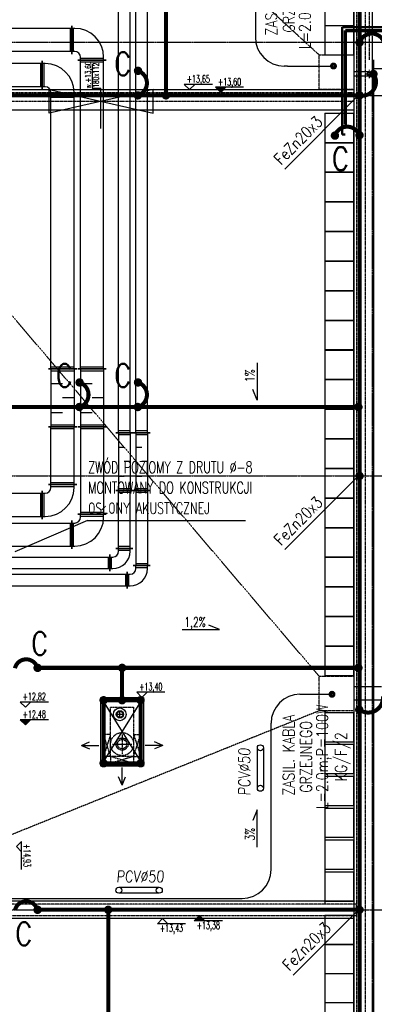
# Model space of a CAD drawing. Extents: x 3880 to 129921, y -116796 to -57711.
# Tile 60 of 110: x 52819 to 53433, y -93656 to -91954. Entities that reach past the tile are written whole.
import ezdxf
from ezdxf.enums import TextEntityAlignment as Align

# ---------------------------------------------------------------- set-up
doc = ezdxf.new("R2010")
doc.units = 0
doc.header["$LTSCALE"] = 2
for name, pattern in [('CENTER', [2, 1.25, -0.25, 0.25, -0.25]), ('DASHDOT2', [12.7, 6.35, -3.175, 0, -3.175]), ('DASHED', [0.75, 0.5, -0.25]), ('DASHED2', [0.375, 0.25, -0.125])]:
    doc.linetypes.add(name, pattern=pattern)
doc.layers.get('0').update_dxf_attribs({"color": 101, "linetype": 'CONTINUOUS'})
doc.layers.add('2DH_PLS_glp', color=202, linetype='DASHED', lineweight=50)
doc.layers.add('2DH_PLS_glz', color=86, linetype='CONTINUOUS', lineweight=70)
for name, color, linetype in [('E35', 6, 'CONTINUOUS'), ('E50', 3, 'CONTINUOUS'), ('Ins-kan', 54, 'CONTINUOUS'), ('Ins-went', 141, 'CONTINUOUS'), ('Ins-wod', 152, 'CONTINUOUS'), ('m-went-wywiew', 1, 'CONTINUOUS'), ('Opis-rzedne', 52, 'CONTINUOUS'), ('Opis-spadki', 61, 'CONTINUOUS'), ('Os-osie glowne', 1, 'CENTER'), ('Pzt-chodniki-hatch', 252, 'CONTINUOUS'), ('W-idok', 9, 'CONTINUOUS'), ('W-izol-w', 144, 'CONTINUOUS'), ('W-przebicia-ściany', 223, 'CONTINUOUS'), ('W-przebicia-ściany @ 1', 223, 'CONTINUOUS'), ('W-widok-spadki', 61, 'CONTINUOUS')]:
    doc.layers.add(name, color=color, linetype=linetype)
doc.styles.add('dwg_opis podstawowy', font='romans.shx', dxfattribs={"width": 0.9})
doc.styles.add('KA wymiar', font='romand.shx', dxfattribs={"width": 0.6})
doc.styles.add('ROMANS', font='romans', dxfattribs={"width": 0.85})

# ---------------------------------------------------------------- blocks, each defined once
blk = doc.blocks.new('dwg_kota kons 50')
blk.add_hatch(color=256).paths.add_polyline_path([(9, 9), (-9, 9), (0, 0)])
blk.add_lwpolyline([(39.75, 9), (-9, 9), (0, 0), (9, 9)])
at = {"style": 'dwg_opis podstawowy', "width": 0.6}
blk.add_attdef('KOTA_KONS', text='', height=12.75, dxfattribs=at).set_placement((15.375, 8.25), align=Align.BOTTOM_CENTER)
blk = doc.blocks.new('dwg_kota arch 50')
blk.add_lwpolyline([(39.75, 9), (-9, 9), (0, 0), (9, 9)])
at = {"style": 'dwg_opis podstawowy', "width": 0.6}
blk.add_attdef('KOTA_ARCH', text='', height=12.75, dxfattribs=at).set_placement((15.375, 8.25), align=Align.BOTTOM_CENTER)
blk = doc.blocks.new('SPADKI')
at = {"ltscale": 25}
blk.add_lwpolyline([(0, 0), (0, -70), (-8, -50), (-8, -50)], dxfattribs=at)
at = {"ltscale": 25, "style": 'ROMANS', "width": 0.7}
blk.add_attdef('SP%', text='', height=18, rotation=90, dxfattribs=at).set_placement((-4.9, -24), align=Align.CENTER)
blk = doc.blocks.new('_gkjgskfjgkdfh')
at = {"linetype": 'DASHDOT2', "ltscale": 0.5}
for points in [[(-7, 0), (7, 0)], [(0, -7), (0, 7)], [(0, 0), (0, -7)]]:
    blk.add_lwpolyline(points, dxfattribs=at)
at = {"ltscale": 2}
for radius in [3.75, 3.25]:
    blk.add_circle((0, 0), radius, dxfattribs=at)
blk = doc.blocks.new('_STRZAŁKA_WENT')
for q in [(-6, -14), (0, -30.2), (6, -14)]:
    blk.add_line((0, 0), q)

msp = doc.modelspace()

# ---------------------------------------------------------------- linework, layer by layer
at = {"layer": '2DH_PLS_glp'}
for p, q in [((53518.435, -91967.244), (53377.218, -91967.244)), ((53377.218, -91967.244), (53377.218, -92152.945)), ((53377.218, -92152.945), (53383.109, -92152.932, 2))]:
    msp.add_line(p, q, dxfattribs=at)
at = {"layer": '2DH_PLS_glz'}
for p, q in [((53383.109, -92135.262), (53383.109, -91972.962)), ((53383.109, -91972.962), (53526.181, -91972.962))]:
    msp.add_line(p, q, dxfattribs=at)
at = {"layer": 'E35'}
for p, q in [((53278.379, -92212.368), (53407.547, -92083.2)), ((53278.379, -92212.368), (53407.547, -92083.2)), ((53278.379, -92870.368), (53407.547, -92741.2)), ((53278.379, -92870.368), (53407.547, -92741.2)), ((52936.986, -92820.171), (52811.292, -92874.269)), ((52936.986, -92820.171), (53210.297, -92820.171)), ((53292.538, -93606.209), (53407.547, -93491.2)), ((53292.538, -93606.209), (53407.547, -93491.2))]:
    msp.add_line(p, q, dxfattribs=at)
at = {"layer": 'E35', "elevation": -1180.5}
for points in [[(53230.805, -93282.83), (53230.805, -93212.947)], [(53241.3, -93212.947), (53241.3, -93282.83)], [(52991.057, -93453.881), (53060.94, -93453.881)], [(53060.94, -93464.377), (52991.057, -93464.377)]]:
    msp.add_lwpolyline(points, dxfattribs=at)
at = {"layer": 'E35'}
for centre in [(53236.052, -93212.947, -1180.5), (53236.052, -93282.83, -1180.5), (52991.057, -93459.129, -1180.5), (53060.94, -93459.129, -1180.5)]:
    msp.add_circle(centre, 5.248, dxfattribs=at)
at = {"layer": 'E50'}
for p, q in [((53227.258, -91667.889), (53227.258, -91984.301)), ((53282.85, -92034.301), (53277.258, -92034.301)), ((53282.85, -92034.301), (53362.444, -92034.301)), ((53304.462, -93120.397), (53359.922, -93120.397)), ((53254.462, -93423.605), (53254.462, -93170.397)), ((52356.057, -93473.605), (53204.462, -93473.605))]:
    msp.add_line(p, q, dxfattribs=at)
at = {"layer": 'E50', "const_width": 7}
for points in [[(53072.547, -92085.022), (53072.547, -91243.022)], [(53407.547, -91243.022), (53407.547, -92085.022)], [(51337.547, -92085.022), (53405.578, -92085.022)], [(53407.547, -92085.022), (53407.547, -94415.765)], [(51435.578, -92623.786), (53405.578, -92623.786)], [(52850.159, -93074.735), (53405.578, -93074.735)], [(52996.702, -93130.735), (52996.702, -93074.735)], [(52964.702, -93130.735), (53028.702, -93130.735), (53028.702, -93239.735), (52964.702, -93239.735), (52964.702, -93130.735)], [(52850.159, -93493.022), (53407.547, -93493.022)], [(52972.677, -93493.022), (52972.677, -94198.091)]]:
    msp.add_lwpolyline(points, dxfattribs=at)
for points in [[(53407.547, -91989.943, -1), (53407.547, -91997.443, -1)], [(53020.481, -92042.561, -1), (53027.981, -92042.561, -1)], [(53020.495, -92042.565, -1), (53027.995, -92042.565, -1)], [(53362.444, -92031.801, -1), (53362.444, -92036.801, -1)], [(53431.618, -92051.786, 1), (53431.618, -92044.286, 1)], [(53023.899, -92088.772, -1), (53023.899, -92081.272, -1)], [(53072.547, -92081.272, 1), (53072.547, -92088.772, 1)], [(53403.797, -92085.022, -1), (53411.297, -92085.022, -1)], [(53364.931, -92150.867, -1), (53364.931, -92158.367, -1)], [(53407.547, -92150.195, -1), (53407.547, -92157.695, -1)], [(52919.417, -92581.325, -1), (52926.917, -92581.325, -1)], [(52919.431, -92581.33, -1), (52926.931, -92581.33, -1)], [(53020.481, -92581.325, -1), (53027.981, -92581.325, -1)], [(53020.495, -92581.33, -1), (53027.995, -92581.33, -1)], [(52922.835, -92627.536, -1), (52922.835, -92620.036, -1)], [(53023.899, -92627.536, -1), (53023.899, -92620.036, -1)], [(53401.828, -92623.786, -1), (53409.328, -92623.786, -1)], [(52850.505, -93070.985, -1), (52850.505, -93078.485, -1)], [(52992.952, -93074.735, -1), (53000.452, -93074.735, -1)], [(53401.828, -93074.735, -1), (53409.328, -93074.735, -1)], [(52960.952, -93130.735, -1), (52968.452, -93130.735, -1)], [(52992.952, -93130.735, -1), (53000.452, -93130.735, -1)], [(53024.952, -93130.735, -1), (53032.452, -93130.735, -1)], [(53024.952, -93130.735, -1), (53032.452, -93130.735, -1)], [(53359.922, -93117.897, -1), (53359.922, -93122.897, -1)], [(53407.098, -93150.905, -1), (53407.098, -93143.405, -1)], [(52960.952, -93239.735, -1), (52968.452, -93239.735, -1)], [(53024.952, -93239.735, -1), (53032.452, -93239.735, -1)], [(52850.505, -93489.272, -1), (52850.505, -93496.772, -1)], [(52968.927, -93493.022, -1), (52976.427, -93493.022, -1)], [(52968.927, -93493.022, -1), (52976.427, -93493.022, -1)]]:
    msp.add_lwpolyline(points, format="xyb", close=True, dxfattribs=at)
for points in [[(53407.547, -91993.693, -0.71386373), (53449.818, -91993.022, -2.21832926)], [(53024.245, -92042.565, -0.71386373), (53024.917, -92084.836, -2.21832926)], [(53431.618, -92048.036, -0.68388433), (53407.547, -92085.022, -2.21832926)], [(53364.931, -92154.617, -0.71386373), (53407.201, -92153.945, -2.21832926)], [(52923.181, -92581.33, -0.71386373), (52923.853, -92623.6, -2.21832926)], [(53024.245, -92581.33, -0.71386373), (53024.917, -92623.6, -2.21832926)], [(52811.292, -93075.407, -0.77636495), (52850.159, -93074.735, -2.21832926)], [(53447.85, -93123.94, -0.64860311), (53407.547, -93147.194, -2.21832926)], [(52811.292, -93493.693, -0.77636495), (52850.159, -93493.022, -2.21832926)]]:
    msp.add_lwpolyline(points, format="xyb", dxfattribs=at)
at = {"layer": 'E50', "ltscale": 15, "const_width": 7}
for points in [[(53407.638, -92088.771, 1), (53407.456, -92081.273, 1)], [(53407.638, -92746.771, 1), (53407.456, -92739.273, 1)], [(53407.638, -93496.771, 1), (53407.456, -93489.273, 1)]]:
    msp.add_lwpolyline(points, format="xyb", close=True, dxfattribs=at)
at = {"layer": 'E50'}
for centre, start, end in [((53277.258, -91984.301), 180, 270), ((53304.462, -93170.397), 90, 180), ((53204.462, -93423.605), 270, 360)]:
    msp.add_arc(centre, 50, start, end, dxfattribs=at)
at = {"layer": 'Ins-kan', "linetype": 'Continuous', "ltscale": 0.3}
for p, q in [((52999.246, -93155.128), (52986.646, -93155.128)), ((52992.946, -93161.428), (52992.946, -93148.828))]:
    msp.add_line(p, q, dxfattribs=at)
for centre, radius in [((52992.669, -93155.128), 11), ((52992.946, -93155.128), 6.3), ((52992.946, -93155.128), 5.5)]:
    msp.add_circle(centre, radius, dxfattribs=at)
at = {"layer": 'Ins-went'}
for p, q in [((52990.547, -92668.222), (52990.547, -91808.022)), ((53010.547, -92668.222), (53010.547, -91808.022)), ((53020.615, -92668.222), (53020.615, -91808.022)), ((53040.615, -92668.222), (53040.615, -91808.022)), ((52909.702, -91969.222), (52462.002, -91969.222)), ((52906.702, -91969.222), (52906.702, -92009.222)), ((52909.702, -92013.722), (52909.702, -91964.722)), ((52909.702, -91964.722), (52909.702, -92013.722)), ((52914.702, -91969.222), (52909.702, -91969.222)), ((52912.702, -92009.222), (52912.702, -91969.222)), ((52909.702, -92009.222), (52462.002, -92009.222)), ((52914.702, -92009.222), (52909.702, -92009.222)), ((52924.702, -92024.222), (52924.702, -92019.222)), ((52964.702, -92024.222), (52964.702, -92019.222)), ((52858.667, -92030.022), (52410.667, -92030.022)), ((52855.667, -92030.022), (52855.667, -92070.022)), ((52858.667, -92074.522), (52858.667, -92025.522)), ((52858.667, -92025.522), (52858.667, -92074.522)), ((52863.667, -92030.022), (52858.667, -92030.022)), ((52861.667, -92070.022), (52861.667, -92030.022)), ((52920.202, -92024.222), (52969.202, -92024.222)), ((52969.202, -92024.222), (52920.202, -92024.222)), ((52964.702, -92021.222), (52924.702, -92021.222)), ((52924.702, -92558.022), (52924.702, -92024.222)), ((52924.702, -92027.222), (52964.702, -92027.222)), ((52964.702, -92558.022), (52964.702, -92024.222)), ((52858.667, -92070.022), (52410.667, -92070.022)), ((52863.667, -92070.022), (52858.667, -92070.022)), ((52869.167, -92085.022), (52918.167, -92085.022)), ((52918.167, -92085.022), (52869.167, -92085.022)), ((52873.667, -92085.022), (52873.667, -92080.022)), ((52913.667, -92082.022), (52873.667, -92082.022)), ((52873.667, -92558.022), (52873.667, -92085.022)), ((52873.667, -92088.022), (52913.667, -92088.022)), ((52913.667, -92085.022), (52913.667, -92080.022)), ((52913.667, -92558.022), (52913.667, -92085.022)), ((52918.167, -92558.022), (52869.167, -92558.022)), ((52869.167, -92558.022), (52918.167, -92558.022)), ((52913.667, -92555.022), (52873.667, -92555.022)), ((52873.667, -92558.022), (52873.667, -92658.022)), ((52873.667, -92561.022), (52913.667, -92561.022)), ((52913.667, -92558.022), (52913.667, -92658.022)), ((52969.202, -92558.022), (52920.202, -92558.022)), ((52920.202, -92558.022), (52969.202, -92558.022)), ((52964.702, -92555.022), (52924.702, -92555.022)), ((52924.702, -92558.022), (52924.702, -92658.022)), ((52924.702, -92561.022), (52964.702, -92561.022)), ((52964.702, -92558.022), (52964.702, -92658.022)), ((52873.667, -92583.022), (52893.667, -92583.022)), ((52924.702, -92583.022), (52944.702, -92583.022)), ((52913.667, -92608.022), (52893.667, -92608.022)), ((52964.702, -92608.022), (52944.702, -92608.022)), ((52873.667, -92633.022), (52893.667, -92633.022)), ((52924.702, -92633.022), (52944.702, -92633.022)), ((52918.167, -92658.022), (52869.167, -92658.022)), ((52869.167, -92658.022), (52918.167, -92658.022)), ((52913.667, -92655.022), (52873.667, -92655.022)), ((52873.667, -92758.022), (52873.667, -92658.022)), ((52873.667, -92661.022), (52913.667, -92661.022)), ((52913.667, -92758.022), (52913.667, -92658.022)), ((52969.202, -92658.022), (52920.202, -92658.022)), ((52920.202, -92658.022), (52969.202, -92658.022)), ((52964.702, -92655.022), (52924.702, -92655.022)), ((52924.702, -92658.022), (52924.702, -92809.322)), ((52924.702, -92661.022), (52964.702, -92661.022)), ((52964.702, -92658.022), (52964.702, -92809.322)), ((53010.547, -92665.222), (52990.547, -92665.222)), ((53040.615, -92665.222), (53020.615, -92665.222)), ((53015.047, -92668.222), (52986.047, -92668.222)), ((52986.047, -92668.222), (53015.047, -92668.222)), ((52990.547, -92668.222), (52990.547, -92768.222)), ((52990.547, -92671.222), (53010.547, -92671.222)), ((53010.547, -92668.222), (53010.547, -92768.222)), ((53045.115, -92668.222), (53016.115, -92668.222)), ((53016.115, -92668.222), (53045.115, -92668.222)), ((53020.615, -92668.222), (53020.615, -92768.222)), ((53020.615, -92671.222), (53040.615, -92671.222)), ((53040.615, -92668.222), (53040.615, -92768.222)), ((52990.547, -92693.222), (53000.547, -92693.222)), ((53020.615, -92693.222), (53030.615, -92693.222)), ((53010.547, -92718.222), (53000.547, -92718.222)), ((53040.615, -92718.222), (53030.615, -92718.222)), ((52990.547, -92743.222), (53000.547, -92743.222)), ((53020.615, -92743.222), (53030.615, -92743.222)), ((52858.667, -92768.522), (52858.667, -92817.522)), ((52858.667, -92817.522), (52858.667, -92768.522)), ((52869.167, -92758.022), (52918.167, -92758.022)), ((52918.167, -92758.022), (52869.167, -92758.022)), ((52913.667, -92755.022), (52873.667, -92755.022)), ((52873.667, -92763.022), (52873.667, -92758.022)), ((52873.667, -92761.022), (52913.667, -92761.022)), ((52913.667, -92763.022), (52913.667, -92758.022)), ((53015.047, -92768.222), (52986.047, -92768.222)), ((52986.077, -92768.172), (53015.077, -92768.172)), ((53010.547, -92765.222), (52990.547, -92765.222)), ((52990.577, -92868.172), (52990.577, -92768.172)), ((53010.577, -92868.172), (53010.577, -92768.172)), ((53045.115, -92768.222), (53016.115, -92768.222)), ((53016.115, -92768.222), (53045.115, -92768.222)), ((53040.615, -92765.222), (53020.615, -92765.222)), ((53020.615, -92768.222), (53020.615, -92898.022)), ((53040.615, -92768.222), (53040.615, -92898.022)), ((52574.467, -92773.022), (52858.667, -92773.022)), ((52855.667, -92773.022), (52855.667, -92813.022)), ((52858.667, -92773.022), (52863.667, -92773.022)), ((52861.667, -92813.022), (52861.667, -92773.022)), ((52990.577, -92771.172), (53010.577, -92771.172)), ((53020.615, -92771.222), (53040.615, -92771.222)), ((52574.467, -92813.022), (52858.667, -92813.022)), ((52858.667, -92813.022), (52863.667, -92813.022)), ((52909.692, -92819.822), (52909.692, -92868.822)), ((52909.692, -92868.822), (52909.692, -92819.822)), ((52920.192, -92809.322), (52969.192, -92809.322)), ((52969.202, -92809.322), (52920.202, -92809.322)), ((52924.692, -92814.322), (52924.692, -92809.322)), ((52924.692, -92812.322), (52964.692, -92812.322)), ((52964.702, -92806.322), (52924.702, -92806.322)), ((52964.692, -92814.322), (52964.692, -92809.322)), ((52694.492, -92824.322), (52909.692, -92824.322)), ((52906.692, -92824.322), (52906.692, -92864.322)), ((52909.692, -92824.322), (52914.692, -92824.322)), ((52912.692, -92864.322), (52912.692, -92824.322)), ((52694.492, -92864.322), (52909.692, -92864.322)), ((52909.692, -92864.322), (52914.692, -92864.322)), ((52986.077, -92868.172), (53015.077, -92868.172)), ((53015.077, -92868.172), (52986.077, -92868.172)), ((53010.577, -92865.172), (52990.577, -92865.172)), ((52990.577, -92873.172), (52990.577, -92868.172)), ((52990.577, -92871.172), (53010.577, -92871.172)), ((53010.577, -92873.172), (53010.577, -92868.172)), ((52697.177, -92883.172), (52975.577, -92883.172)), ((52972.577, -92883.172), (52972.577, -92903.172)), ((52975.577, -92878.672), (52975.577, -92907.672)), ((52975.577, -92907.672), (52975.577, -92878.672)), ((52975.577, -92883.172), (52980.577, -92883.172)), ((52978.577, -92903.172), (52978.577, -92883.172)), ((52697.177, -92903.172), (52975.577, -92903.172)), ((52975.577, -92903.172), (52980.577, -92903.172)), ((53016.115, -92898.022, -870), (53045.115, -92898.022, -870)), ((53045.115, -92898.022), (53016.115, -92898.022)), ((53040.615, -92895.022), (53020.615, -92895.022)), ((53020.615, -92903.022, -870), (53020.615, -92898.022, -870)), ((53020.615, -92901.022, -870), (53040.615, -92901.022, -870)), ((53040.615, -92903.022, -870), (53040.615, -92898.022, -870)), ((52731.715, -92913.022), (53005.615, -92913.022)), ((53002.615, -92913.022), (53002.615, -92933.022)), ((53005.615, -92908.522), (53005.615, -92937.522)), ((53005.615, -92937.522, -870), (53005.615, -92908.522, -870)), ((53005.615, -92913.022, -870), (53010.615, -92913.022, -870)), ((53008.615, -92933.022, -870), (53008.615, -92913.022, -870)), ((52731.715, -92933.022), (53005.615, -92933.022)), ((53005.615, -92933.022, -870), (53010.615, -92933.022, -870))]:
    msp.add_line(p, q, dxfattribs=at)
at = {"layer": 'Ins-went', "linetype": 'DASHED', "ltscale": 0.5}
for p, q in [((52996.702, -93189.878), (52996.702, -93223.134)), ((52980.074, -93206.506), (53013.33, -93206.506))]:
    msp.add_line(p, q, dxfattribs=at)
for radius in [19.902, 10.56, 8]:
    msp.add_circle((52996.702, -93206.506), radius, dxfattribs=at)
at = {"layer": 'Ins-went'}
for centre, radius, start, end in [((52914.702, -92019.222), 50, 0, 90), ((52914.702, -92019.222), 10, 0, 90), ((52863.667, -92080.022), 50, 0, 90), ((52863.667, -92080.022), 10, 0, 90), ((52863.667, -92763.022), 10, 270, 0), ((52863.667, -92763.022), 50, 270, 0), ((52914.692, -92814.322), 10, 270, 0), ((52914.692, -92814.322), 50, 270, 0), ((52980.577, -92873.172), 10, 270, 0), ((52980.577, -92873.172), 30, 270, 0), ((53010.615, -92903.022, -870), 10, 270, 0), ((53010.615, -92903.022, -870), 30, 270, 0)]:
    msp.add_arc(centre, radius, start, end, dxfattribs=at)
at = {"layer": 'm-went-wywiew', "color": 9, "linetype": 'DASHED2'}
msp.add_line((52980.074, -93206.506), (53013.33, -93206.506), dxfattribs=at)
msp.add_line((52980.074, -93206.506), (53013.33, -93206.506), dxfattribs=at)
at = {"layer": 'Os-osie glowne'}
for points in [[(53407.547, -91070.848), (53407.547, -96575.018)], [(53429.547, -91070.848), (53429.547, -96575.018)], [(50525.547, -91993.022), (62792.547, -91993.022)], [(50525.547, -92085.022), (62792.547, -92085.022)], [(50525.547, -92743.022), (62792.547, -92743.022)], [(50525.547, -93493.022), (62792.547, -93493.022)]]:
    msp.add_lwpolyline(points, dxfattribs=at)
at = {"layer": 'Pzt-chodniki-hatch'}
for points in [[(53347.547, -91303.022), (53347.547, -92015.022)], [(53347.547, -93149.022), (53347.547, -93483.022)]]:
    msp.add_lwpolyline(points, dxfattribs=at)
for points in [[(53347.547, -91914.072), (53347.547, -91964.072), (53397.547, -91964.072), (53397.547, -91914.072)], [(53347.547, -91965.022), (53347.547, -92015.022), (53397.547, -92015.022), (53397.547, -91965.022)], [(53347.547, -92116.222), (53347.547, -92166.222), (53397.547, -92166.222), (53397.547, -92116.222)], [(53347.547, -92167.422), (53347.547, -92217.422), (53397.547, -92217.422), (53397.547, -92167.422)], [(53347.547, -92218.622), (53347.547, -92268.622), (53397.547, -92268.622), (53397.547, -92218.622)], [(53347.547, -92269.822), (53347.547, -92319.822), (53397.547, -92319.822), (53397.547, -92269.822)], [(53347.547, -92321.022), (53347.547, -92371.022), (53397.547, -92371.022), (53397.547, -92321.022)], [(53347.547, -92372.222), (53347.547, -92422.222), (53397.547, -92422.222), (53397.547, -92372.222)], [(53347.547, -92423.422), (53347.547, -92473.422), (53397.547, -92473.422), (53397.547, -92423.422)], [(53347.547, -92474.622), (53347.547, -92524.622), (53397.547, -92524.622), (53397.547, -92474.622)], [(53347.547, -92525.822), (53347.547, -92575.822), (53397.547, -92575.822), (53397.547, -92525.822)], [(53347.547, -92577.022), (53347.547, -92627.022), (53397.547, -92627.022), (53397.547, -92577.022)], [(53347.547, -92628.222), (53347.547, -92678.222), (53397.547, -92678.222), (53397.547, -92628.222)], [(53347.547, -92679.422), (53347.547, -92729.422), (53397.547, -92729.422), (53397.547, -92679.422)], [(53347.547, -92730.622), (53347.547, -92780.622), (53397.547, -92780.622), (53397.547, -92730.622)], [(53347.547, -92781.822), (53347.547, -92831.822), (53397.547, -92831.822), (53397.547, -92781.822)], [(53347.547, -92833.022), (53347.547, -92883.022), (53397.547, -92883.022), (53397.547, -92833.022)], [(53347.547, -92884.222), (53347.547, -92934.222), (53397.547, -92934.222), (53397.547, -92884.222)], [(53347.547, -92935.422), (53347.547, -92985.422), (53397.547, -92985.422), (53397.547, -92935.422)], [(53347.547, -92986.622), (53347.547, -93036.622), (53397.547, -93036.622), (53397.547, -92986.622)], [(53347.547, -93037.822), (53347.547, -93087.822), (53397.547, -93087.822), (53397.547, -93037.822)], [(53347.547, -93152.422), (53347.547, -93202.422), (53397.547, -93202.422), (53397.547, -93152.422)], [(53347.547, -93207.522), (53347.547, -93257.522), (53397.547, -93257.522), (53397.547, -93207.522)], [(53347.547, -93262.622), (53347.547, -93312.622), (53397.547, -93312.622), (53397.547, -93262.622)], [(53347.547, -93317.722), (53347.547, -93367.722), (53397.547, -93367.722), (53397.547, -93317.722)], [(53347.547, -93372.822), (53347.547, -93422.822), (53397.547, -93422.822), (53397.547, -93372.822)], [(53347.547, -93427.922), (53347.547, -93477.922), (53397.547, -93477.922), (53397.547, -93427.922)], [(53347.547, -93503.022), (53347.547, -93553.022), (53397.547, -93553.022), (53397.547, -93503.022)], [(53347.547, -93553.272), (53347.547, -93603.272), (53397.547, -93603.272), (53397.547, -93553.272)], [(53347.547, -93603.522), (53347.547, -93653.522), (53397.547, -93653.522), (53397.547, -93603.522)], [(53347.547, -93653.772), (53347.547, -93703.772), (53397.547, -93703.772), (53397.547, -93653.772)]]:
    msp.add_lwpolyline(points, close=True, dxfattribs=at)
at = {"layer": 'W-idok', "linetype": 'DASHED', "ltscale": 0.5}
msp.add_line((53424.547, -92023.522), (53424.547, -91233.022), dxfattribs=at)
for points in [[(53417.547, -91233.022), (53417.547, -94422.022)], [(53402.547, -91248.022), (53402.547, -94407.022)], [(51342.547, -92080.022), (53397.547, -92080.022)], [(51327.547, -92095.022), (53397.547, -92095.022)], [(52976.702, -93189.735), (52964.702, -93189.735)], [(52976.702, -93227.735), (52964.702, -93189.735)], [(52976.702, -93189.735), (52964.702, -93227.735)], [(53016.702, -93189.735), (53028.702, -93189.735)], [(53016.702, -93227.735), (53028.702, -93189.735)], [(53016.702, -93189.735), (53028.702, -93227.735)], [(52976.702, -93227.735), (52964.702, -93227.735)], [(52976.702, -93227.735), (52976.702, -93239.735)], [(52976.702, -93227.735), (53016.702, -93239.735)], [(53016.702, -93227.735), (52976.702, -93239.735)], [(53016.702, -93227.735), (53016.702, -93239.735)], [(53016.702, -93227.735), (53028.702, -93227.735)]]:
    msp.add_lwpolyline(points, dxfattribs=at)
at = {"layer": 'W-idok'}
for points in [[(53424.662, -92044.283), (53397.547, -92044.283)], [(53424.662, -92051.783), (53397.547, -92051.783)], [(53347.547, -92115.522), (53347.547, -93089.022)], [(53445.797, -93107.772), (53397.547, -93107.772)], [(53445.797, -93130.366), (53397.547, -93130.366)], [(53347.547, -93503.022), (53347.547, -94357.022)]]:
    msp.add_lwpolyline(points, dxfattribs=at)
at = {"layer": 'W-idok', "linetype": 'DASHED', "ltscale": 0.5}
for points in [[(52964.702, -93130.735), (53028.702, -93130.735), (53028.702, -93239.735), (52964.702, -93239.735)], [(52976.702, -93142.735), (53016.702, -93142.735), (53016.702, -93227.735), (52976.702, -93227.735)], [(51442.547, -93503.022), (53402.547, -93503.022), (53402.547, -93483.022), (51442.547, -93483.022)]]:
    msp.add_lwpolyline(points, close=True, dxfattribs=at)
at = {"layer": 'W-izol-w', "linetype": 'Continuous'}
msp.add_line((53432.547, -94441.022), (53432.547, -92023.522), dxfattribs=at)
for points in [[(53397.547, -91253.022), (53397.547, -94402.022)], [(53432.547, -92038.522), (53454.547, -92038.522)], [(51347.547, -92075.022), (53397.547, -92075.022)], [(51312.547, -92110.022), (53397.547, -92110.022)], [(52959.702, -93125.735), (53033.702, -93244.735)], [(52959.702, -93244.735), (53033.702, -93125.735)], [(53397.547, -93478.022), (51447.547, -93478.022)], [(53397.547, -93508.022), (51447.547, -93508.022)]]:
    msp.add_lwpolyline(points, dxfattribs=at)
msp.add_lwpolyline([(52959.702, -93125.735), (53033.702, -93125.735), (53033.702, -93244.735), (52959.702, -93244.735)], close=True, dxfattribs=at)
at = {"layer": 'W-przebicia-ściany'}
for points in [[(52945.019, -92031.029), (52945.019, -92072.863), (52959.641, -92072.863)], [(52870.615, -92075.022), (53050.615, -92115.522)], [(53050.615, -92075.022), (52870.615, -92115.522)], [(52870.615, -92115.522), (52870.615, -92075.022)], [(52959.641, -92142.066), (52959.641, -92072.863)], [(53050.615, -92115.522), (53050.615, -92075.022)]]:
    msp.add_lwpolyline(points, dxfattribs=at)
at = {"layer": 'W-widok-spadki', "linetype": 'DASHED', "ltscale": 0.5}
for points in [[(53337.547, -92015.022), (52507.547, -91253.022)], [(53337.547, -93089.022), (52507.547, -92115.522)], [(53337.547, -93149.022), (52507.547, -93483.022)]]:
    msp.add_lwpolyline(points, dxfattribs=at)
for points in [[(53397.547, -92015.022), (53397.547, -92075.022), (53337.547, -92075.022), (53337.547, -92015.022)], [(53397.547, -93089.022), (53397.547, -93149.022), (53337.547, -93149.022), (53337.547, -93089.022)]]:
    msp.add_lwpolyline(points, close=True, dxfattribs=at)

# ---------------------------------------------------------------- block references
at = {"layer": 'Ins-went', "xscale": -1, "rotation": 90}
msp.add_blockref('_STRZAŁKA_WENT', (52926.455, -93208.735), dxfattribs=at)
at = {"layer": 'Ins-went'}
for p, rotation in [((53066.948, -93208.735), 270), ((52996.702, -93277.28), 180)]:
    msp.add_blockref('_STRZAŁKA_WENT', p, dxfattribs=dict(at, rotation=rotation))
at = {"layer": 'Ins-wod'}
msp.add_blockref('_gkjgskfjgkdfh', (53424.618, -92048.035), dxfattribs=at)
at = {"layer": 'Opis-rzedne'}
for name, p, values in [('dwg_kota arch 50', (53113.27, -92075.022), {'KOTA_ARCH': '+13,65'}), ('dwg_kota kons 50', (53167.262, -92080.022), {'KOTA_KONS': '+13,60'}), ('dwg_kota arch 50', (53030.998, -93125.735), {'KOTA_ARCH': '+13,40'}), ('dwg_kota arch 50', (52829.403, -93142.86), {'KOTA_ARCH': '+12,82'}), ('dwg_kota kons 50', (52829.403, -93173.524), {'KOTA_KONS': '+12,48'})]:
    msp.add_blockref(name, p, dxfattribs=at).add_auto_attribs(values)
at = {"layer": 'Opis-rzedne', "rotation": 270}
msp.add_blockref('dwg_kota arch 50', (52813.751, -93383.735), dxfattribs=at).add_auto_attribs({'KOTA_ARCH': '+14,93'})
at = {"layer": 'Opis-rzedne'}
ref = msp.add_blockref('dwg_kota arch 50', (53066.785, -93508.022), dxfattribs=dict(at, xscale=-1, rotation=180))
ref.add_attrib('KOTA_ARCH', '+13,43', dxfattribs={"layer": '0', "height": 12.75, "style": 'dwg_opis podstawowy', "width": 0.6}).set_placement((53082.16, -93535.093), align=Align.BOTTOM_CENTER)
ref = msp.add_blockref('dwg_kota kons 50', (53130.579, -93503.022), dxfattribs=dict(at, xscale=-1, rotation=180))
ref.add_attrib('KOTA_KONS', '+13,38', dxfattribs={"layer": '0', "height": 12.75, "style": 'dwg_opis podstawowy', "width": 0.6}).set_placement((53145.954, -93530.093), align=Align.BOTTOM_CENTER)
at = {"layer": 'Opis-spadki', "xscale": 0.9245656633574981, "yscale": 0.924565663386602, "zscale": 0.9245656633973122}
msp.add_blockref('SPADKI', (53230.568, -92547.51), dxfattribs=at).add_auto_attribs({'SP%': '1%'})
at = {"layer": 'Opis-spadki'}
ref = msp.add_blockref('SPADKI', (53100.601, -93008.435), dxfattribs=dict(at, xscale=-0.9245656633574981, yscale=0.924565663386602, zscale=0.9245656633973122, rotation=90))
ref.add_attrib('SP%', '1,2%', dxfattribs={"layer": '0', "ltscale": 25, "height": 16.6422, "style": 'ROMANS', "width": 0.7}).set_placement((53122.835, -93003.908), align=Align.CENTER)
ref = msp.add_blockref('SPADKI', (53230.568, -93384.643), dxfattribs=dict(at, xscale=-0.9245656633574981, yscale=0.924565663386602, zscale=0.9245656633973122, rotation=180))
ref.add_attrib('SP%', '3%', dxfattribs={"layer": '0', "ltscale": 25, "height": 16.6422, "rotation": 90, "style": 'ROMANS', "width": 0.7}).set_placement((53226.041, -93362.409), align=Align.CENTER)

# ---------------------------------------------------------------- texts
at = {"layer": 'E35', "style": 'ROMANS', "width": 0.8}
for s, p in [('ZASIL. KABLA ', (53255.076, -91906.14)), ('L=2.0m;P=100W', (53316.022, -91914.427)), ('GRZEJNEGO', (53285.175, -91914.427)), ('ZASIL. KABLA ', (53284.915, -93220.28)), ('L=2.0m;P=100W', (53345.861, -93228.567)), ('GRZEJNEGO', (53315.014, -93228.567)), ('KG/F/2', (53376.709, -93228.567))]:
    msp.add_text(s, height=20, rotation=90, dxfattribs=at).set_placement(p, align=Align.MIDDLE)
for p in [(53271.728, -92206.6), (53271.728, -92206.6), (53271.728, -92864.6), (53271.728, -92864.6), (53286.166, -93600.163)]:
    msp.add_text('FeZn20x3', height=20, rotation=45, dxfattribs=at).set_placement(p)
at = {"layer": 'E35', "style": 'ROMANS', "width": 0.7}
for s, p in [('ZWÓD POZIOMY Z DRUTU %%c-8', (52937.966, -92737.97)), ('MONTOWANY DO KONSTRUKCJI', (52937.966, -92773.311)), ('OSŁONY AKUSTYCZNEJ', (52937.966, -92808.653))]:
    msp.add_text(s, height=20, dxfattribs=at).set_placement(p)
at = {"layer": 'E35', "style": 'ROMANS', "oblique": 5, "width": 0.8}
for rotation, p in [(90, (53218.195, -93295.978, -1180.5)), (360, (52986.664, -93445.437, -2361))]:
    msp.add_text('PCV%%C50', height=20, rotation=rotation, dxfattribs=at).set_placement(p)
at = {"layer": 'E50', "ltscale": 50, "style": 'ROMANS', "width": 0.8}
for p in [(52983.423, -92050.51), (53360.09, -92214.586), (52882.359, -92589.274), (52983.423, -92589.274), (52839.619, -93052.627), (52812.095, -93554.538)]:
    msp.add_text('C', height=40, dxfattribs=at).set_placement(p)
at = {"layer": 'W-przebicia-ściany', "insert": (52946.294, -92071.561), "char_height": 10, "width": 187.07748, "attachment_point": 1, "rotation": 90, "style": 'KA wymiar'}
msp.add_mtext('{\\Fromans|c238;180x112}', dxfattribs=at)
at = {"layer": 'W-przebicia-ściany @ 1', "insert": (52932.718, -92073.051), "char_height": 10, "width": 187.07748, "attachment_point": 1, "rotation": 90, "style": 'KA wymiar'}
msp.add_mtext('{\\Fromans|c238;w.+13,60}', dxfattribs=at)

doc.saveas('drawing.dxf')
